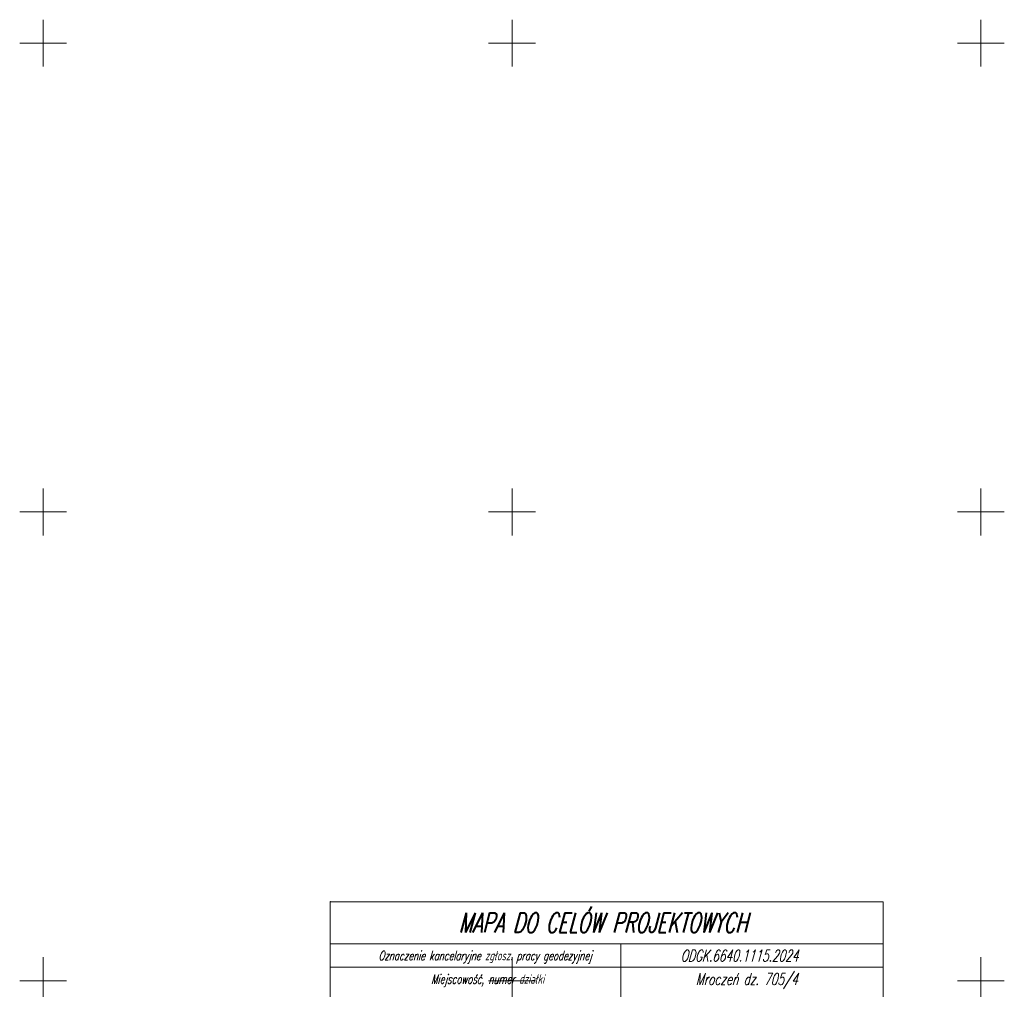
# Model space of a CAD drawing. Header units: metres. Extents: x 6498948 to 6499625, y 5676527 to 5676852.
# Tile 4 of 22: x 6498948 to 6499052, y 5676749 to 5676852. Entities that reach past the tile are written whole.
import ezdxf
from ezdxf.enums import TextEntityAlignment as Align

# ---------------------------------------------------------------- set-up
doc = ezdxf.new("R2010")
doc.units = ezdxf.units.M
doc.layers.add('Z-WTÓRNIK', color=7, linetype='CONTINUOUS', lineweight=18, true_color=0x7f868a)
doc.styles.get("Standard").update_dxf_attribs({"font": 'simplex.shx'})

msp = doc.modelspace()

# ---------------------------------------------------------------- linework, layer by layer
at = {"layer": 'Z-WTÓRNIK', "linetype": 'Continuous', "lineweight": 13, "flags": 128}
for points in [[(6498950, 5676847.5), (6498950, 5676852.5)], [(6499000, 5676847.5), (6499000, 5676852.5)], [(6499050, 5676847.5), (6499050, 5676852.5)], [(6498947.5, 5676850), (6498952.5, 5676850)], [(6498997.5, 5676850), (6499002.5, 5676850)], [(6499047.5, 5676850), (6499052.5, 5676850)], [(6498950, 5676797.5), (6498950, 5676802.5)], [(6499000, 5676797.5), (6499000, 5676802.5)], [(6499050, 5676797.5), (6499050, 5676802.5)], [(6498947.5, 5676800), (6498952.5, 5676800)], [(6498997.5, 5676800), (6499002.5, 5676800)], [(6499047.5, 5676800), (6499052.5, 5676800)], [(6498950, 5676747.5), (6498950, 5676752.5)], [(6499000, 5676747.5), (6499000, 5676752.5)], [(6499050, 5676747.5), (6499050, 5676752.5)], [(6498947.5, 5676750), (6498952.5, 5676750)], [(6498997.5, 5676750), (6499002.5, 5676750)], [(6499047.5, 5676750), (6499052.5, 5676750)]]:
    msp.add_lwpolyline(points, dxfattribs=at)
at = {"layer": 'Z-WTÓRNIK', "linetype": 'Continuous', "lineweight": 18, "flags": 128}
for points in [[(6498950, 5676847.5), (6498950, 5676852.5)], [(6499000, 5676847.5), (6499000, 5676852.5)], [(6499050, 5676847.5), (6499050, 5676852.5)], [(6498947.5, 5676850), (6498952.5, 5676850)], [(6498997.5, 5676850), (6499002.5, 5676850)], [(6499047.5, 5676850), (6499052.5, 5676850)], [(6498950, 5676797.5), (6498950, 5676802.5)], [(6499000, 5676797.5), (6499000, 5676802.5)], [(6499050, 5676797.5), (6499050, 5676802.5)], [(6498947.5, 5676800), (6498952.5, 5676800)], [(6498997.5, 5676800), (6499002.5, 5676800)], [(6499047.5, 5676800), (6499052.5, 5676800)], [(6498980.59, 5676758.43), (6499039.59, 5676758.43)], [(6498980.59, 5676620.93), (6498980.61, 5676758.42)], [(6499039.59, 5676758.43), (6499039.59, 5676620.93)], [(6498980.59, 5676753.93), (6499039.59, 5676753.93)], [(6499011.59, 5676753.93), (6499011.59, 5676718.93)], [(6498950, 5676747.5), (6498950, 5676752.5)], [(6499050, 5676747.5), (6499050, 5676752.5)], [(6498980.59, 5676751.43), (6499039.59, 5676751.43)], [(6498947.5, 5676750), (6498952.5, 5676750)], [(6499047.5, 5676750), (6499052.5, 5676750)]]:
    msp.add_lwpolyline(points, dxfattribs=at)
at = {"layer": 'Z-WTÓRNIK'}
msp.add_point((6498980.61, 5676758.42), dxfattribs=at)

# ---------------------------------------------------------------- texts
at = {"layer": 'Z-WTÓRNIK', "lineweight": 70, "oblique": 15, "width": 0.66}
msp.add_text('MAPA DO CELÓW PROJEKTOWYCH', height=2.1, dxfattribs=at).set_placement((6498994.32, 5676757.23), align=Align.TOP_LEFT)
at = {"layer": 'Z-WTÓRNIK', "lineweight": 20, "oblique": 15, "width": 0.66}
for s, p in [('Oznaczenie kancelaryjne zgłosz. pracy geodezyjnej', (6498985.77, 5676753.18)), ('Miejscowość, numer działki', (6498991.38, 5676750.68))]:
    msp.add_text(s, height=1, dxfattribs=at).set_placement(p, align=Align.TOP_LEFT)
at = {"layer": 'Z-WTÓRNIK', "lineweight": 25, "oblique": 15, "width": 0.66}
for s, p in [('ODGK.6640.1115.2024', (6499017.99, 5676753.3)), ('Mroczeń dz. 705/4', (6499019.6, 5676750.8))]:
    msp.add_text(s, height=1.25, dxfattribs=at).set_placement(p, align=Align.TOP_LEFT)

doc.saveas('drawing.dxf')
